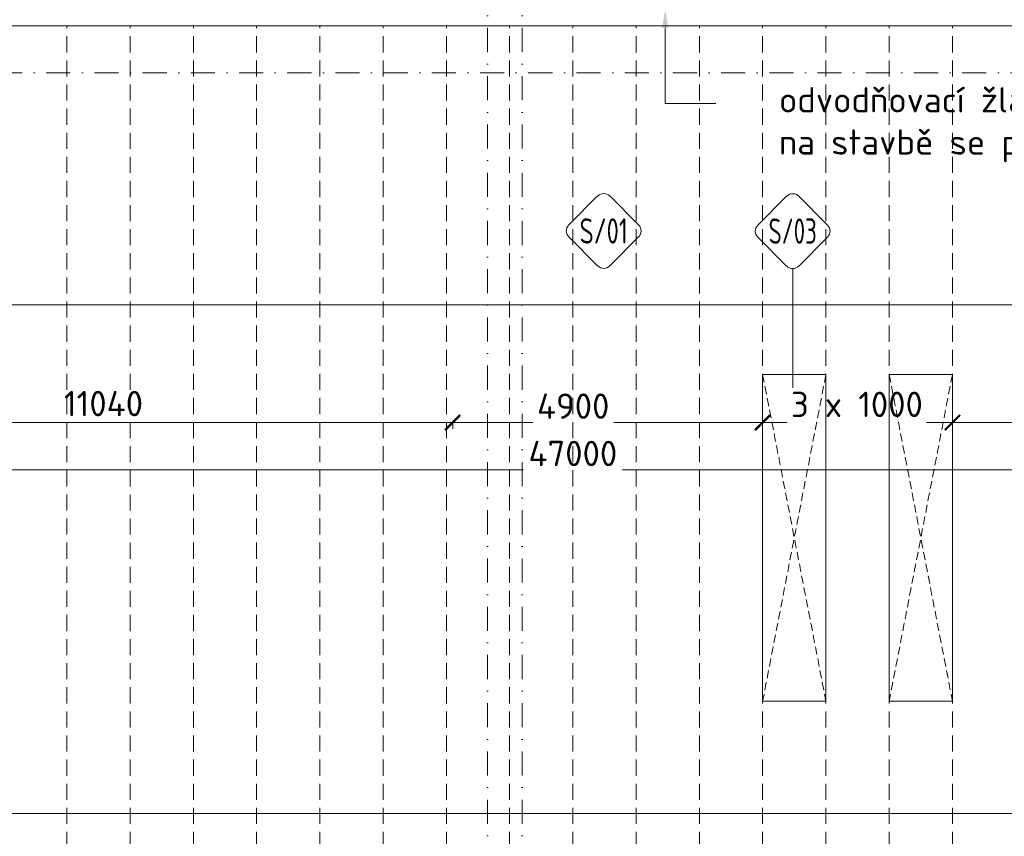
# Model space of a CAD drawing. Header units: millimetres. Extents: x -916886 to 3713765, y -2985421 to 1675785.
# Tile 130 of 256: x 70605 to 86170, y 161338 to 174241. Entities that reach past the tile are written whole.
import ezdxf
from ezdxf import colors
from ezdxf.entities.mleader import LeaderData, LeaderLine
from ezdxf.enums import TextEntityAlignment as Align
from ezdxf.math import Vec2, Vec3

# ---------------------------------------------------------------- set-up
doc = ezdxf.new("R2010")
doc.units = ezdxf.units.MM
for name, pattern in [('CENTERX2', [101.6, 63.5, -12.7, 12.7, -12.7]), ('DASHDOT', [25.4, 12.7, -6.35, 0, -6.35]), ('ČÁRKOVANÁ', [19.05, 12.7, -6.35])]:
    doc.linetypes.add(name, pattern=pattern)
doc.layers.get('Defpoints').update_dxf_attribs({"color": 8})
for name, color, linetype, lineweight in [('A99_N_kce-pohl', 1, 'Continuous', 9), ('A99_N_koty-200', 5, 'Continuous', 5), ('A99_N_koty-200 @ 200', 5, 'Continuous', 5), ('A99_N_txt-popis-50 @ 200', 240, 'Continuous', 9), ('A99_N_znaceni 200', 5, 'Continuous', 5), ('A99_S_osy', 1, 'CENTERX2', 5)]:
    doc.layers.add(name, color=color, linetype=linetype, lineweight=lineweight)
doc.styles.add('A99_kota', font='isocpeur.ttf', dxfattribs={"height": 2})
doc.styles.add('A99_popis', font='isocpeur.ttf')
doc.dimstyles.new('A99_kota_200 new', dxfattribs={"dimscale": 200, "dimtxt": 2, "dimasz": 1.2, "dimexe": 0.5, "dimexo": 1.5, "dimgap": 0.5, "dimtad": 1, "dimdec": 0, "dimzin": 3, "dimdsep": 46, "dimtxsty": 'A99_kota', "dimblk": 'ARCHTICK', "dimcen": 2.5, "dimazin": 2, "dimtfac": 0.75, "dimtdec": 0, "dimtix": 1, "dimtmove": 2, "dimatfit": 0, "dimfxl": 0, "dimtolj": 1, "dimtzin": 0, "dimlwd": 5, "dimlwe": 5, "dimarcsym": 0})

# ---------------------------------------------------------------- blocks, each defined once
blk = doc.blocks.new('_ArchTick')
at = {"color": 0, "linetype": 'ByBlock', "const_width": 0.15}
blk.add_lwpolyline([(-0.5, -0.5), (0.5, 0.5)], dxfattribs=at)
blk = doc.blocks.new('*D385')
at = {"layer": 'A99_N_koty-200', "color": 0, "linetype": 'Continuous', "lineweight": 5, "ltscale": 0.5, "transparency": 16777216}
for p, q in [((66410, 167875), (66410, 167775)), ((66410, 167875), (77450, 167875)), ((77450, 167875), (77450, 167775))]:
    blk.add_line(p, q, dxfattribs=at)
at = {"layer": 'Defpoints', "color": 0, "linetype": 'Continuous', "lineweight": 5, "ltscale": 0.5, "transparency": 16777216}
for p in [(66410, 167875), (77450, 167875), (77450, 167875)]:
    blk.add_point(p, dxfattribs=at)
at = {"layer": 'A99_N_koty-200', "color": 0, "linetype": 'Continuous', "lineweight": 5, "ltscale": 0.5, "transparency": 16777216, "xscale": 240, "yscale": 240, "zscale": 240, "rotation": 180}
blk.add_blockref('_ArchTick', (66410, 167875), dxfattribs=at)
at = {"layer": 'A99_N_koty-200', "color": 0, "linetype": 'Continuous', "lineweight": 5, "ltscale": 0.5, "transparency": 16777216, "xscale": 240, "yscale": 240, "zscale": 240}
blk.add_blockref('_ArchTick', (77450, 167875), dxfattribs=at)
at = {"layer": 'A99_N_koty-200', "color": 0, "linetype": 'Continuous', "lineweight": 5, "ltscale": 0.5, "transparency": 16777216, "insert": (71930, 168175), "char_height": 400, "attachment_point": 5, "style": 'A99_kota'}
blk.add_mtext('\\A1;11040', dxfattribs=at)
blk = doc.blocks.new('*D386')
at = {"layer": 'A99_N_koty-200', "color": 0, "linetype": 'Continuous', "lineweight": 5, "ltscale": 0.5, "transparency": 16777216}
for p, q in [((85350, 167875), (85350, 167975)), ((82350, 167875), (82350, 167775)), ((82350, 167875), (82740, 167875)), ((85350, 167875), (84940, 167875))]:
    blk.add_line(p, q, dxfattribs=at)
at = {"layer": 'Defpoints', "color": 0, "linetype": 'Continuous', "lineweight": 5, "ltscale": 0.5, "transparency": 16777216}
for p in [(82350, 167875), (82350, 167875), (85350, 167875)]:
    blk.add_point(p, dxfattribs=at)
at = {"layer": 'A99_N_koty-200', "color": 0, "linetype": 'Continuous', "lineweight": 5, "ltscale": 0.5, "transparency": 16777216, "xscale": 240, "yscale": 240, "zscale": 240, "rotation": 180}
blk.add_blockref('_ArchTick', (82350, 167875), dxfattribs=at)
at = {"layer": 'A99_N_koty-200', "color": 0, "linetype": 'Continuous', "lineweight": 5, "ltscale": 0.5, "transparency": 16777216, "xscale": 240, "yscale": 240, "zscale": 240}
blk.add_blockref('_ArchTick', (85350, 167875), dxfattribs=at)
at = {"layer": 'A99_N_koty-200', "color": 0, "linetype": 'Continuous', "lineweight": 5, "ltscale": 0.5, "transparency": 16777216, "insert": (83840, 168163), "char_height": 400, "attachment_point": 5, "style": 'A99_kota'}
blk.add_mtext('\\A1;3 x 1000', dxfattribs=at)
blk = doc.blocks.new('*D395')
at = {"layer": 'A99_N_koty-200', "color": 0, "linetype": 'Continuous', "lineweight": 5, "ltscale": 0.5, "transparency": 16777216}
for p, q in [((-650, 169735), (-650, 169835)), ((-650, 169735), (57610, 169735)), ((138350, 169735), (63090, 169735)), ((138350, 169735), (138350, 169635))]:
    blk.add_line(p, q, dxfattribs=at)
at = {"layer": 'Defpoints', "color": 0, "linetype": 'Continuous', "lineweight": 5, "ltscale": 0.5, "transparency": 16777216}
for p in [(138350, 169745), (138350, 169735), (-650, 169620)]:
    blk.add_point(p, dxfattribs=at)
at = {"layer": 'A99_N_koty-200', "color": 0, "linetype": 'Continuous', "lineweight": 5, "ltscale": 0.5, "transparency": 16777216, "xscale": 240, "yscale": 240, "zscale": 240, "rotation": 180}
blk.add_blockref('_ArchTick', (-650, 169735), dxfattribs=at)
at = {"layer": 'A99_N_koty-200', "color": 0, "linetype": 'Continuous', "lineweight": 5, "ltscale": 0.5, "transparency": 16777216, "xscale": 240, "yscale": 240, "zscale": 240}
blk.add_blockref('_ArchTick', (138350, 169735), dxfattribs=at)
at = {"layer": 'A99_N_koty-200', "color": 0, "linetype": 'Continuous', "lineweight": 5, "ltscale": 0.5, "transparency": 16777216, "insert": (60350, 170095), "char_height": 400, "attachment_point": 5, "style": 'A99_kota'}
blk.add_mtext('\\A1;139 panelů po 1000mm', dxfattribs=at)
blk = doc.blocks.new('*D396')
at = {"layer": 'A99_N_koty-200', "color": 0, "linetype": 'Continuous', "lineweight": 5, "ltscale": 0.5, "transparency": 16777216}
for p, q in [((85350, 167875), (85350, 167975)), ((90960, 167875), (90960, 167975)), ((85350, 167875), (90960, 167875))]:
    blk.add_line(p, q, dxfattribs=at)
at = {"layer": 'Defpoints', "color": 0, "linetype": 'Continuous', "lineweight": 5, "ltscale": 0.5, "transparency": 16777216}
for p in [(85350, 167875), (90960, 167875), (90960, 167875)]:
    blk.add_point(p, dxfattribs=at)
at = {"layer": 'A99_N_koty-200', "color": 0, "linetype": 'Continuous', "lineweight": 5, "ltscale": 0.5, "transparency": 16777216, "xscale": 240, "yscale": 240, "zscale": 240, "rotation": 180}
blk.add_blockref('_ArchTick', (85350, 167875), dxfattribs=at)
at = {"layer": 'A99_N_koty-200', "color": 0, "linetype": 'Continuous', "lineweight": 5, "ltscale": 0.5, "transparency": 16777216, "xscale": 240, "yscale": 240, "zscale": 240}
blk.add_blockref('_ArchTick', (90960, 167875), dxfattribs=at)
at = {"layer": 'A99_N_koty-200', "color": 0, "linetype": 'Continuous', "lineweight": 5, "ltscale": 0.5, "transparency": 16777216, "insert": (88155, 168175), "char_height": 400, "attachment_point": 5, "style": 'A99_kota'}
blk.add_mtext('\\A1;5610', dxfattribs=at)
blk = doc.blocks.new('*D397')
at = {"layer": 'A99_N_koty-200', "color": 0, "linetype": 'Continuous', "lineweight": 5, "ltscale": 0.5, "transparency": 16777216}
for p, q in [((82350, 167875), (82350, 167975)), ((77450, 167875), (77450, 167775)), ((77450, 167875), (78715, 167875)), ((82350, 167875), (79995, 167875))]:
    blk.add_line(p, q, dxfattribs=at)
at = {"layer": 'Defpoints', "color": 0, "linetype": 'Continuous', "lineweight": 5, "ltscale": 0.5, "transparency": 16777216}
for p in [(77450, 167875), (82350, 167875), (82350, 167875)]:
    blk.add_point(p, dxfattribs=at)
at = {"layer": 'A99_N_koty-200', "color": 0, "linetype": 'Continuous', "lineweight": 5, "ltscale": 0.5, "transparency": 16777216, "xscale": 240, "yscale": 240, "zscale": 240, "rotation": 180}
blk.add_blockref('_ArchTick', (77450, 167875), dxfattribs=at)
at = {"layer": 'A99_N_koty-200', "color": 0, "linetype": 'Continuous', "lineweight": 5, "ltscale": 0.5, "transparency": 16777216, "xscale": 240, "yscale": 240, "zscale": 240}
blk.add_blockref('_ArchTick', (82350, 167875), dxfattribs=at)
at = {"layer": 'A99_N_koty-200', "color": 0, "linetype": 'Continuous', "lineweight": 5, "ltscale": 0.5, "transparency": 16777216, "insert": (79355, 168135), "char_height": 400, "attachment_point": 5, "style": 'A99_kota'}
blk.add_mtext('\\A1;4900', dxfattribs=at)
blk = doc.blocks.new('*D406')
at = {"layer": 'A99_N_koty-200', "color": 0, "linetype": 'Continuous', "lineweight": 5, "ltscale": 0.5, "transparency": 16777216}
for p, q in [((56350, 167128), (56350, 167028)), ((56350, 167128), (78570, 167128)), ((103350, 167128), (80130, 167128)), ((103350, 167128), (103350, 167028))]:
    blk.add_line(p, q, dxfattribs=at)
at = {"layer": 'Defpoints', "color": 0, "linetype": 'Continuous', "lineweight": 5, "ltscale": 0.5, "transparency": 16777216}
for p in [(56350, 167128), (103350, 167128), (103350, 167128)]:
    blk.add_point(p, dxfattribs=at)
at = {"layer": 'A99_N_koty-200', "color": 0, "linetype": 'Continuous', "lineweight": 5, "ltscale": 0.5, "transparency": 16777216, "xscale": 240, "yscale": 240, "zscale": 240, "rotation": 180}
blk.add_blockref('_ArchTick', (56350, 167128), dxfattribs=at)
at = {"layer": 'A99_N_koty-200', "color": 0, "linetype": 'Continuous', "lineweight": 5, "ltscale": 0.5, "transparency": 16777216, "xscale": 240, "yscale": 240, "zscale": 240}
blk.add_blockref('_ArchTick', (103350, 167128), dxfattribs=at)
at = {"layer": 'A99_N_koty-200', "color": 0, "linetype": 'Continuous', "lineweight": 5, "ltscale": 0.5, "transparency": 16777216, "insert": (79350, 167387), "char_height": 400, "attachment_point": 5, "style": 'A99_kota'}
blk.add_mtext('\\A1;47000', dxfattribs=at)
blk = doc.blocks.new('*U93')
at = {"color": 0}
for p, q in [((-0.72, 4.14), (-4.15, 0.71)), ((4.14, 0.71), (0.71, 4.14)), ((-4.15, -0.72), (-0.72, -4.15)), ((0.71, -4.15), (4.14, -0.72))]:
    blk.add_line(p, q, dxfattribs=at)
for centre, start, end in [((0, 3.42), 45, 135), ((-3.43, 0), 135, 225), ((3.42, 0), 315, 45), ((0, -3.43), 225, 315)]:
    blk.add_arc(centre, 1.01, start, end, dxfattribs=at)
at = {"color": 0, "linetype": 'ByBlock', "style": 'A99_popis', "width": 0.953108}
blk.add_attdef('SKLADBA', text='', height=3, rotation=0.0103, dxfattribs=at).set_placement((-2.86, -1.51), (2.86, -1.5), align=Align.FIT)
blk = doc.blocks.new('*U100')
at = {"color": 0}
for p, q in [((-0.72, 4.14), (-4.15, 0.71)), ((4.14, 0.71), (0.71, 4.14)), ((-4.15, -0.72), (-0.72, -4.15)), ((0.71, -4.15), (4.14, -0.72)), ((0, -4.45), (0, -18.59))]:
    blk.add_line(p, q, dxfattribs=at)
for centre, start, end in [((0, 3.42), 45, 135), ((-3.43, 0), 135, 225), ((3.42, 0), 315, 45), ((0, -3.43), 225, 315)]:
    blk.add_arc(centre, 1.01, start, end, dxfattribs=at)
at = {"color": 0, "linetype": 'ByBlock', "style": 'A99_popis', "width": 0.953108}
blk.add_attdef('SKLADBA', text='', height=3, rotation=0.0103, dxfattribs=at).set_placement((-2.86, -1.51), (2.86, -1.5), align=Align.FIT)

msp = doc.modelspace()

# ---------------------------------------------------------------- linework, layer by layer
at = {"layer": 'A99_N_kce-pohl', "color": 1, "linetype": 'Continuous', "lineweight": 9, "ltscale": 25}
msp.add_lwpolyline([(138352.5, 174145), (138352.5, 174410), (7350, 174410), (7350, 174145)], close=True, dxfattribs=at)
at = {"layer": 'A99_N_kce-pohl', "color": 30, "linetype": 'ČÁRKOVANÁ', "lineweight": 5, "ltscale": 20, "true_color": 0xff6e3d}
for points in [[(71350, 148960), (71350, 148960), (71350, 174145)], [(72350, 148960), (72350, 148960), (72350, 174145)], [(73350, 148960), (73350, 148960), (73350, 174145)], [(74350, 148960), (74350, 148960), (74350, 174145)], [(75350, 148960), (75350, 148960), (75350, 174145)], [(76350, 148960), (76350, 148960), (76350, 174145)], [(77350, 148960), (77350, 148960), (77350, 174145)], [(78350, 148960), (78350, 148960), (78350, 174145)], [(79350, 148960), (79350, 148960), (79350, 174145)], [(80350, 148960), (80350, 148960), (80350, 174145)], [(81350, 148960), (81350, 148960), (81350, 174145)], [(82350, 148960), (82350, 148960), (82350, 174145)], [(83350, 148960), (83350, 148960), (83350, 174145)], [(84350, 148960), (84350, 148960), (84350, 174145)], [(85350, 148960), (85350, 148960), (85350, 174145)]]:
    msp.add_lwpolyline(points, dxfattribs=at)
at = {"layer": 'A99_N_kce-pohl', "linetype": 'Continuous', "lineweight": 9}
for points in [[(82350, 168635), (83350, 168635), (83350, 163475), (82350, 163475)], [(84350, 168635), (85350, 168635), (85350, 163475), (84350, 163475)]]:
    msp.add_lwpolyline(points, close=True, dxfattribs=at)
at = {"layer": 'A99_N_kce-pohl', "linetype": 'ČÁRKOVANÁ', "lineweight": 9, "ltscale": 10}
for points in [[(83350, 168635), (82350, 163475)], [(82350, 168635), (83350, 163475)], [(85350, 168635), (84350, 163475)], [(84350, 168635), (85350, 163475)]]:
    msp.add_lwpolyline(points, dxfattribs=at)
at = {"layer": 'A99_N_kce-pohl', "color": 1, "linetype": 'Continuous', "lineweight": 9, "ltscale": 25}
msp.add_lwpolyline([(138875.5, 161700), (-650, 161700)], dxfattribs=at)
at = {"layer": 'A99_S_osy', "linetype": 'DASHDOT', "lineweight": 5, "ltscale": 30}
for points in [[(78000, 264800), (78000, 146890)], [(78550, 264800), (78550, 146890)], [(152950, 173400), (-2660, 173400)]]:
    msp.add_lwpolyline(points, dxfattribs=at)

# ---------------------------------------------------------------- block references
at = {"layer": 'A99_N_znaceni 200', "lineweight": 5}
ref = msp.add_blockref('*U93', (79837.7, 170903.4), dxfattribs=dict(at, xscale=133.3, yscale=133.3, zscale=133.3))
ref.add_attrib('SKLADBA', 'S/01', dxfattribs={"layer": '0', "color": 0, "linetype": 'ByBlock', "height": 400, "rotation": 0.01026, "style": 'A99_popis', "width": 0.705829}).set_placement((79456, 170702.7), (80218.3, 170702.8), align=Align.FIT)
ref = msp.add_blockref('*U100', (82825, 170901.2), dxfattribs=dict(at, xscale=133.3, yscale=133.3, zscale=133.3))
ref.add_attrib('SKLADBA', 'S/03', dxfattribs={"layer": '0', "color": 0, "linetype": 'ByBlock', "height": 400, "rotation": 0.01026, "style": 'A99_popis', "width": 0.657151}).set_placement((82443.3, 170700.5), (83205.6, 170700.6), align=Align.FIT)

# ---------------------------------------------------------------- dimensions: what is measured, and where the dimension line sits
at = {"layer": 'A99_N_koty-200 @ 200', "linetype": 'Continuous', "lineweight": 5, "ltscale": 0.5}
for base, p1, p2, text, picture, middle in [((138350, 169735), (-650, 169620), (138350, 169745), '139 panelů po 1000mm', '*D395', (60350, 170095)), ((82350, 167875), (85350, 167875), (82350, 167875), '3 x 1000', '*D386', (83840, 168162.5))]:
    dim = msp.add_linear_dim(base=base, p1=p1, p2=p2, text=text, dimstyle='A99_kota_200 new', override={"dimscale": 200, "dimtix": 0, "dimtofl": 1, "dimtmove": 2, "dimatfit": 0}, dxfattribs=at)
    dim.commit()
    dim.dimension.update_dxf_attribs({"geometry": picture, "text_midpoint": middle, "dimtype": 128})
for base, p1, p2, picture, middle in [((77450, 167875), (66410, 167875), (77450, 167875), '*D385', (71930, 168175)), ((90960, 167875), (85350, 167875), (90960, 167875), '*D396', (88155, 168175))]:
    dim = msp.add_linear_dim(base=base, p1=p1, p2=p2, dimstyle='A99_kota_200 new', override={"dimscale": 200, "dimtix": 0, "dimtofl": 1, "dimtmove": 2, "dimatfit": 0}, dxfattribs=at)
    dim.commit()
    dim.dimension.update_dxf_attribs({"geometry": picture, "text_midpoint": middle})
for base, p1, p2, picture, middle in [((82350, 167875), (77450, 167875), (82350, 167875), '*D397', (79355, 168135)), ((103350, 167127.5), (56350, 167127.5), (103350, 167127.5), '*D406', (79350, 167387.5))]:
    dim = msp.add_linear_dim(base=base, p1=p1, p2=p2, dimstyle='A99_kota_200 new', override={"dimscale": 200, "dimtix": 0, "dimtofl": 1, "dimtmove": 2, "dimatfit": 0}, dxfattribs=at)
    dim.commit()
    dim.dimension.update_dxf_attribs({"geometry": picture, "text_midpoint": middle, "dimtype": 128})

# ---------------------------------------------------------------- leaders
at = {"layer": 'A99_N_txt-popis-50 @ 200', "lineweight": 9}
ml = msp.add_multileader_mtext('Standard', dxfattribs=at)
ml.set_content('\\A1;{\\C256;odvodňovací žlab se nemění,\\Pna stavbě se provede kontrola}', color=1, style='A99_popis')
ml.set_leader_properties(color=256, linetype='ByLayer', lineweight=-1)
ml.build(insert=Vec2(0, 0))
ml.multileader.update_dxf_attribs({"dogleg_length": 200, "arrow_head_size": 300, "scale": 200})
ctx = ml.context
ctx.base_point, ctx.scale, ctx.char_height, ctx.arrow_head_size, ctx.landing_gap_size, ctx.plane_origin = Vec3(26627.5, 172915), 200, 400, 300, 1000, Vec3(26075, 165489.2)
notes = []
notes.append((ctx, [(0, (1, 1, 0), (25827.5, 172915), (1, 0), 800, [(0, [(25830, 174410)], 0, [])])]))
ctx.mtext.insert, ctx.mtext.width, ctx.mtext.defined_height, ctx.mtext.flow_direction = Vec3(27627.5, 173175), 7914.793, 1247.5, 5
ml = msp.add_multileader_mtext('Standard', dxfattribs=at)
ml.set_content('\\A1;{\\C256;odvodňovací žlab se nemění,\\Pna stavbě se provede kontrola}', color=1, style='A99_popis')
ml.set_leader_properties(color=256, linetype='ByLayer', lineweight=-1)
ml.build(insert=Vec2(0, 0))
ml.multileader.update_dxf_attribs({"dogleg_length": 200, "arrow_head_size": 300, "scale": 200})
ctx = ml.context
ctx.base_point, ctx.scale, ctx.char_height, ctx.arrow_head_size, ctx.landing_gap_size, ctx.plane_origin = Vec3(81607.5, 172915), 200, 400, 300, 1000, Vec3(81055, 165489.2)
notes.append((ctx, [(0, (1, 1, 0), (80807.5, 172915), (1, 0), 800, [(0, [(80810, 174410)], 0, [])])]))
ctx.mtext.insert, ctx.mtext.width, ctx.mtext.defined_height, ctx.mtext.flow_direction = Vec3(82607.5, 173175), 7914.793, 1247.5, 5
ml = msp.add_multileader_mtext('Standard', dxfattribs=at)
ml.set_content('\\A1;{\\C256;požární pás\\P(panely z minerální vlny)}', color=1, style='A99_popis')
ml.set_leader_properties(color=256, linetype='ByLayer', lineweight=-1)
ml.build(insert=Vec2(0, 0))
ml.multileader.update_dxf_attribs({"dogleg_length": 200, "arrow_head_size": 300, "scale": 200})
ctx = ml.context
ctx.base_point, ctx.scale, ctx.char_height, ctx.arrow_head_size, ctx.landing_gap_size, ctx.plane_origin = Vec3(58580, 172914.2), 200, 400, 300, 1000, Vec3(57880, 164819.2)
notes.append((ctx, [(0, (1, 1, 0), (57780, 172914.2), (1, 0), 800, [(0, [(55709.2, 172914.2)], 0, [])])]))
ctx.mtext.insert, ctx.mtext.width, ctx.mtext.defined_height, ctx.mtext.flow_direction = Vec3(59580, 173174.2), 6001.817, 1247.5, 5
for ctx, leaders in notes:
    for number, flags, end, landing, length, lines in leaders:
        leader = LeaderData()
        leader.index, (leader.has_last_leader_line, leader.has_dogleg_vector, leader.attachment_direction) = number, flags
        leader.last_leader_point, leader.dogleg_vector, leader.dogleg_length = Vec3(end), Vec3(landing), length
        for number, points, colour, breaks in lines:
            line = LeaderLine()
            line.index, line.vertices, line.color, line.breaks = number, Vec3.list(points), colors.encode_raw_color(colour), breaks
            leader.lines.append(line)
        ctx.leaders.append(leader)

doc.saveas('drawing.dxf')
